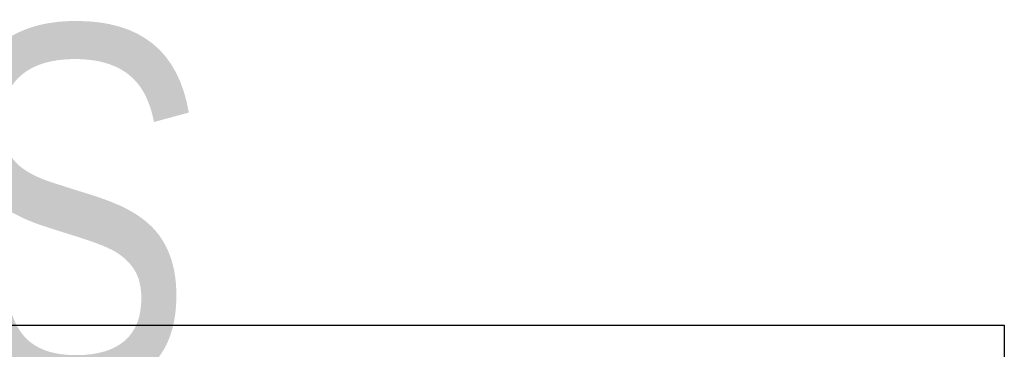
# Model space of a CAD drawing. Header units: millimetres. Extents: x -127 to 745, y -69 to 356.
# Tile 23 of 24: x 19 to 210, y 292 to 356. Entities that reach past the tile are written whole.
import ezdxf
from ezdxf.enums import TextEntityAlignment as Align

# ---------------------------------------------------------------- set-up
doc = ezdxf.new("R2018")
doc.units = ezdxf.units.MM
doc.layers.add('Кромка (ГОСТ)', color=7, linetype='Continuous', lineweight=50)
doc.layers.add('Обозначение (ГОСТ)', color=7, linetype='Continuous', lineweight=25)
doc.styles.get("Standard").update_dxf_attribs({"font": 'GOST Common Italic.ttf'})

# ---------------------------------------------------------------- blocks, each defined once
blk = doc.blocks.new('ГОСТ - Доп. графы 3')
at = {"layer": 'Обозначение (ГОСТ)', "lineweight": 30, "width": 0.8}
blk.add_attdef('ОБОЗНАЧЕНИЕ', text='', height=5, rotation=180, dxfattribs=at).set_placement((34.94, -6.97), align=Align.MIDDLE_CENTER)
blk = doc.blocks.new('Рамки ГОСТ_ граница 297x210')
at = {"layer": 'Кромка (ГОСТ)', "lineweight": 25}
for p, q in [((0, 297), (210, 297)), ((210, 297), (210, 0))]:
    blk.add_line(p, q, dxfattribs=at)

msp = doc.modelspace()

# ---------------------------------------------------------------- block references
ref = msp.add_blockref('ГОСТ - Доп. графы 3', (20, 292))
lines = msp.add_mtext('\\W0.8000;SN12 ', dxfattribs={"layer": 'Обозначение (ГОСТ)', "insert": (54.942, 285.032), "char_height": 70.12484, "attachment_point": 1, "rotation": 180})
ref.add_attrib('ОБОЗНАЧЕНИЕ', '', (54.942, 285.032)).embed_mtext(lines)
msp.add_blockref('Рамки ГОСТ_ граница 297x210', (0, 0))

doc.saveas('drawing.dxf')
